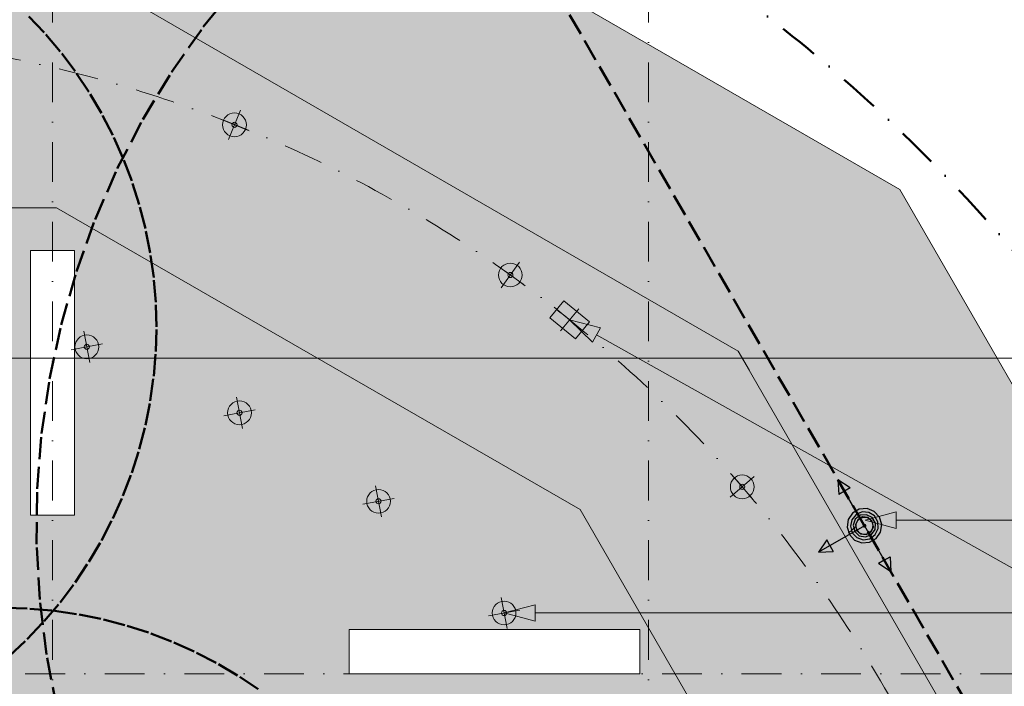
# Model space of a CAD drawing. Header units: centimetres. Extents: x -520 to 6098, y -2003 to 4462.
# Tile 21 of 52: x 1889 to 2781, y 960 to 1563. Entities that reach past the tile are written whole.
import ezdxf
from ezdxf.enums import TextEntityAlignment as Align

# ---------------------------------------------------------------- set-up
doc = ezdxf.new("R2010")
doc.units = ezdxf.units.CM
doc.header["$LTSCALE"] = 0.1
doc.header["$MEASUREMENT"] = 0
for name, pattern in [('Krawędzie ukryte', [270, 200, -70]), ('Kropki i Kreski', [720, 360, -180, 0, -180]), ('Wipeout_Contour', [1000, 0, -1000])]:
    doc.linetypes.add(name, pattern=pattern)
for name, color, linetype in [('2_stropy.K_IR', 7, 'Continuous'), ('2_ściany wewnętrzne.ISTN', 7, 'Continuous'), ('3_lądowisko.K_IR', 7, 'Continuous'), ('3_lądowisko_RMS.K_IR', 7, 'Continuous'), ('3_opisy.K_IR', 7, 'Continuous'), ('3_oświetlenie.K_IR', 7, 'Continuous'), ('4_osie.ISTN', 7, 'Continuous'), ('5_wymiary.K_IR', 7, 'Continuous')]:
    doc.layers.add(name, color=color, linetype=linetype)
doc.styles.add('GENERATED_STYLE_1', font='txt')
doc.styles.add('GENERATED_STYLE_2', font='txt')
doc.dimstyles.new('GENERATED_STYLE__11', dxfattribs={"dimtxt": 18, "dimasz": 18.357488, "dimexe": 0.18, "dimexo": 4, "dimgap": 0.09, "dimtad": 1, "dimtih": 1, "dimtoh": 1, "dimdec": 0, "dimzin": 0, "dimdsep": 46, "dimtxsty": 'GENERATED_STYLE_2', "dimblk": 'ARROWHEAD_5', "dimblk1": 'ARROWHEAD_5', "dimblk2": 'ARROWHEAD_5', "dimcen": 0.09, "dimclrd": 1, "dimclre": 1, "dimclrt": 1, "dimadec": 1, "dimazin": 0, "dimtfac": 1, "dimtdec": 4, "dimtmove": 0, "dimatfit": 3, "dimfxl": 1, "dimtolj": 1, "dimtzin": 0, "dimarcsym": 0})

# ---------------------------------------------------------------- blocks, each defined once
blk = doc.blocks.new('Strop_1_1', base_point=(1374.84, -650.02))
at = {"layer": '2_stropy.K_IR', "linetype": 'Continuous', "lineweight": 0, "true_color": 0x606060}
blk.add_hatch(color=251, dxfattribs=at).paths.add_polyline_path([(1374.84, -650.02), (1922.42, -650.02), (2396.64, -376.23), (2648.83, 60.56), (2866.13, 60.56), (2866.13, 682.16), (2649.31, 682.16), (2396.64, 1119.79), (1922.28, 1393.03), (1374.99, 1393.03), (900.62, 1119.79), (626.83, 645.57), (626.83, 97.99), (900.62, -376.23)])
at = {"layer": '2_stropy.K_IR', "color": 252, "linetype": 'Continuous', "lineweight": 9, "flags": 128}
blk.add_lwpolyline([(1374.84, -650.02), (1922.42, -650.02), (2396.64, -376.23), (2648.83, 60.56), (2866.13, 60.56), (2866.13, 682.16), (2649.31, 682.16), (2396.64, 1119.79), (1922.28, 1393.03), (1374.99, 1393.03), (900.62, 1119.79), (626.83, 645.57), (626.83, 97.99), (900.62, -376.23)], close=True, dxfattribs=at)
blk = doc.blocks.new('Strop_3_1', base_point=(1951.13, 1589.28))
at = {"color": 254, "linetype": 'Wipeout_Contour', "lineweight": 0, "ltscale": 34490.050677}
blk.add_wipeout([(1951.13, 1589.28), (1974.82, 1589.28), (2539.91, 1263.05), (2866.13, 697.99), (2866.13, 376.94), (3012.61, 377.28), (3066.13, 391.36), (3066.13, 398.89), (3066.13, 751.58), (2686.32, 1409.47), (2028.42, 1789.28), (1951.13, 1789.28)], dxfattribs=at).dxf.layer = '2_stropy.K_IR'
at = {"layer": '2_stropy.K_IR', "linetype": 'Continuous', "lineweight": 0, "true_color": 0x000000}
h = blk.add_hatch(dxfattribs=at)
h.set_pattern_fill('Siatka_sześciokątna_0001', color=18, style=0, pattern_type=2)
h.set_pattern_definition([(90, (2329.411, 1147.329), (-17.3205, 0), [10, -20]), (90, (2320.75, 1162.329), (-17.3205, 0), [10, -20]), (150, (2329.411, 1157.329), (8.66025, 15), [10, -20]), (150, (2312.09, 1157.329), (8.66025, 15), [10, -20]), (210, (2329.411, 1147.329), (-8.66025, 15), [10, -20]), (210, (2312.09, 1147.329), (-8.66025, 15), [10, -20])])
h.paths.add_polyline_path([(1951.13, 1589.28), (1974.82, 1589.28), (2539.91, 1263.05), (2866.13, 697.99), (2866.13, 376.94), (3012.61, 377.28), (3066.13, 391.36), (3066.13, 398.89), (3066.13, 751.58), (2686.32, 1409.47), (2028.42, 1789.28), (1951.13, 1789.28)])
at = {"layer": '2_stropy.K_IR', "color": 7, "linetype": 'Continuous', "lineweight": 9, "flags": 128}
blk.add_lwpolyline([(1951.13, 1589.28), (1951.13, 1789.28), (2028.42, 1789.28), (2686.32, 1409.47), (3066.13, 751.58), (3066.13, 398.89), (3066.13, 391.36), (3012.61, 377.28), (2866.13, 376.94), (2866.13, 697.99), (2539.91, 1263.05), (1974.82, 1589.28)], close=True, dxfattribs=at)
blk = doc.blocks.new('Strop_6_1', base_point=(231.13, 291.78))
at = {"layer": '2_stropy.K_IR', "linetype": 'Continuous', "lineweight": 0, "true_color": 0x3f3f3f}
blk.add_hatch(color=250, dxfattribs=at).paths.add_polyline_path([(231.13, 291.78), (431.13, 291.78), (431.13, 101.11), (431.13, 45.55), (757.36, -519.49), (1322.43, -845.71), (1974.83, -845.71), (2539.91, -519.47), (2866.13, 45.55), (2866.13, 61.38), (2649.3, 61.38), (2621.12, 12.58), (2396.64, -376.23), (1922.42, -650.02), (1374.84, -650.02), (900.62, -376.23), (626.83, 97.98), (626.83, 645.57), (900.62, 1119.79), (1374.99, 1393.03), (1922.28, 1393.03), (2396.64, 1119.79), (2649.31, 682.16), (2866.13, 682.16), (2866.13, 697.99), (2539.91, 1263.05), (1974.82, 1589.28), (1322.45, 1589.28), (757.36, 1263.05), (431.13, 697.99), (431.13, 517.23), (231.13, 517.23)])
at = {"layer": '2_stropy.K_IR', "color": 7, "linetype": 'Continuous', "lineweight": 9, "flags": 128}
for points in [[(757.36, 1263.05), (1322.45, 1589.28), (1974.82, 1589.28), (2539.91, 1263.05), (2866.13, 697.99)], [(2866.13, 682.16), (2649.31, 682.16), (2396.64, 1119.79), (1922.28, 1393.03), (1374.99, 1393.03), (900.62, 1119.79), (626.83, 645.57)]]:
    blk.add_lwpolyline(points, dxfattribs=at)
blk = doc.blocks.new('*X35')
at = {"layer": '3_lądowisko.K_IR', "linetype": 'Continuous', "lineweight": 0}
for points in [[(1972.9, 1578.84), (1997.39, 1564.7), (2011.05, 1568.36), (1992.14, 1579.28), (1974.52, 1579.28)], [(2021.89, 1550.56), (2046.38, 1536.42), (2060.04, 1540.08), (2035.55, 1554.22)], [(2070.88, 1522.28), (2095.37, 1508.14), (2109.03, 1511.8), (2084.54, 1525.94)], [(2119.87, 1494), (2144.36, 1479.85), (2158.02, 1483.51), (2133.53, 1497.66)], [(2168.86, 1465.71), (2193.36, 1451.57), (2207.02, 1455.23), (2182.52, 1469.37)], [(2217.85, 1437.43), (2242.35, 1423.29), (2256.01, 1426.95), (2231.51, 1441.09)], [(2266.84, 1409.15), (2291.34, 1395.01), (2305, 1398.67), (2280.5, 1412.81)], [(2315.83, 1380.87), (2340.33, 1366.72), (2353.99, 1370.38), (2329.49, 1384.53)], [(2364.82, 1352.58), (2389.32, 1338.44), (2402.98, 1342.1), (2378.48, 1356.24)], [(2413.81, 1324.3), (2438.31, 1310.16), (2451.97, 1313.82), (2427.47, 1327.96)], [(2462.8, 1296.02), (2487.3, 1281.88), (2500.96, 1285.54), (2476.46, 1299.68)], [(2523.8, 1270.95), (2511.8, 1267.73), (2532.59, 1255.73)]]:
    blk.add_hatch(color=2, dxfattribs=at).paths.add_polyline_path(points)
blk = doc.blocks.new('*X36')
at = {"layer": '3_lądowisko.K_IR', "linetype": 'Continuous', "lineweight": 0}
blk.add_hatch(color=2, dxfattribs=at).paths.add_polyline_path([(2523.8, 1270.95), (2532.59, 1255.73), (2539.91, 1263.05), (2525.46, 1271.4)])
blk = doc.blocks.new('*X37')
at = {"layer": '3_lądowisko.K_IR', "linetype": 'Continuous', "lineweight": 0}
blk.add_hatch(color=2, dxfattribs=at).paths.add_polyline_path([(2532.59, 1255.73), (2536.29, 1253.59), (2544.15, 1255.7), (2539.91, 1263.05)])
blk = doc.blocks.new('Ściana_17_1', base_point=(1974.82, 1589.28))
at = {"layer": '3_lądowisko.K_IR', "linetype": 'Continuous', "lineweight": 0, "true_color": 0x000000}
for points in [[(2522.59, 1273.05), (1992.14, 1579.28), (1972.14, 1579.28), (2532.59, 1255.73)], [(2522.59, 1273.05), (2532.59, 1255.73), (2539.91, 1263.05)], [(2532.59, 1255.73), (2549.9, 1245.73), (2539.91, 1263.05)]]:
    blk.add_hatch(color=18, dxfattribs=at).paths.add_polyline_path(points)
at = {"layer": '3_lądowisko.K_IR', "color": 7, "linetype": 'Continuous', "lineweight": 15, "flags": 128}
blk.add_lwpolyline([(2539.91, 1263.05), (2549.9, 1245.73)], dxfattribs=at)
at = {"layer": '3_lądowisko.K_IR', "color": 150, "lineweight": 50}
for name in ['*X35', '*X36', '*X37']:
    blk.add_blockref(name, (0, 0), dxfattribs=at)
blk = doc.blocks.new('*X39')
at = {"layer": '3_lądowisko.K_IR', "linetype": 'Continuous', "lineweight": 0}
for points in [[(2535.13, 1251.32), (2549.27, 1226.83), (2562.93, 1223.17), (2549.9, 1245.73), (2544.64, 1248.77)], [(2563.42, 1202.33), (2577.56, 1177.84), (2591.22, 1174.17), (2577.08, 1198.67)], [(2591.7, 1153.34), (2605.84, 1128.85), (2619.5, 1125.18), (2605.36, 1149.68)], [(2619.98, 1104.35), (2634.12, 1079.85), (2647.79, 1076.19), (2633.64, 1100.69)], [(2648.27, 1055.36), (2662.41, 1030.86), (2676.07, 1027.2), (2661.93, 1051.7)], [(2676.55, 1006.37), (2690.69, 981.87), (2704.35, 978.21), (2690.21, 1002.71)], [(2704.83, 957.38), (2718.98, 932.88), (2732.64, 929.22), (2718.49, 953.72)], [(2733.12, 908.39), (2747.26, 883.89), (2760.92, 880.23), (2746.78, 904.73)], [(2761.4, 859.4), (2775.54, 834.9), (2789.2, 831.24), (2775.06, 855.74)], [(2789.68, 810.41), (2803.83, 785.91), (2817.49, 782.25), (2803.34, 806.75)], [(2817.97, 761.42), (2832.11, 736.92), (2845.77, 733.26), (2831.63, 757.76)], [(2856.13, 709.78), (2846.25, 712.43), (2856.13, 695.31)]]:
    blk.add_hatch(color=2, dxfattribs=at).paths.add_polyline_path(points)
blk = doc.blocks.new('*X40')
at = {"layer": '3_lądowisko.K_IR', "linetype": 'Continuous', "lineweight": 0}
blk.add_hatch(color=2, dxfattribs=at).paths.add_polyline_path([(2856.13, 695.31), (2866.13, 697.99), (2859.91, 708.77), (2856.13, 709.78)])
blk = doc.blocks.new('*X41')
at = {"layer": '3_lądowisko.K_IR', "linetype": 'Continuous', "lineweight": 0}
blk.add_hatch(color=2, dxfattribs=at).paths.add_polyline_path([(2856.13, 695.31), (2860.39, 687.93), (2866.13, 686.39), (2866.13, 697.99)])
blk = doc.blocks.new('Ściana_18_1', base_point=(2539.91, 1263.05))
at = {"layer": '3_lądowisko.K_IR', "linetype": 'Continuous', "lineweight": 0, "true_color": 0x000000}
for points in [[(2856.13, 715.31), (2549.9, 1245.73), (2532.59, 1255.73), (2856.13, 695.31)], [(2856.13, 715.31), (2856.13, 695.31), (2866.13, 697.99)], [(2856.13, 695.31), (2866.13, 677.99), (2866.13, 697.99)]]:
    blk.add_hatch(color=18, dxfattribs=at).paths.add_polyline_path(points)
at = {"layer": '3_lądowisko.K_IR', "color": 7, "linetype": 'Continuous', "lineweight": 15, "flags": 128}
blk.add_lwpolyline([(2866.13, 697.99), (2866.13, 677.99)], dxfattribs=at)
at = {"layer": '3_lądowisko.K_IR', "color": 150, "lineweight": 50}
for name in ['*X39', '*X40', '*X41']:
    blk.add_blockref(name, (0, 0), dxfattribs=at)
blk = doc.blocks.new('Ściana_28_1', base_point=(2450.63, 971.09))
at = {"color": 254, "linetype": 'Wipeout_Contour', "lineweight": 0, "ltscale": 10090.313189}
blk.add_wipeout([(2450.63, 1011.09), (2187.55, 1011.09), (2187.55, 971.09), (2450.63, 971.09)], dxfattribs=at).dxf.layer = '2_ściany wewnętrzne.ISTN'
at = {"layer": '2_ściany wewnętrzne.ISTN', "color": 252, "linetype": 'Continuous', "lineweight": 13, "flags": 128}
for points in [[(2450.63, 1011.09), (2187.55, 1011.09)], [(2187.55, 1011.09), (2187.55, 971.09)], [(2450.63, 971.09), (2450.63, 1011.09)], [(2187.55, 971.09), (2450.63, 971.09)]]:
    blk.add_lwpolyline(points, dxfattribs=at)
blk = doc.blocks.new('Ściana_36_1', base_point=(1898.63, 1354.42))
at = {"color": 254, "linetype": 'Wipeout_Contour', "lineweight": 0, "ltscale": 9134.867651}
blk.add_wipeout([(1898.63, 1354.42), (1898.63, 1114.56), (1938.63, 1114.56), (1938.63, 1354.42)], dxfattribs=at).dxf.layer = '2_ściany wewnętrzne.ISTN'
at = {"layer": '2_ściany wewnętrzne.ISTN', "color": 252, "linetype": 'Continuous', "lineweight": 13, "flags": 128}
for points in [[(1898.63, 1354.42), (1898.63, 1114.56)], [(1938.63, 1354.42), (1898.63, 1354.42)], [(1938.63, 1114.56), (1938.63, 1354.42)], [(1898.63, 1114.56), (1938.63, 1114.56)]]:
    blk.add_lwpolyline(points, dxfattribs=at)
blk = doc.blocks.new('Standardowy znacznik osi[17]_1', base_point=(1918.63, -1423.37))
at = {"layer": '4_osie.ISTN', "color": 252, "linetype": 'Kropki i Kreski', "lineweight": 0}
blk.add_line((1918.63, -1323.37), (1918.63, 2396.64), dxfattribs=at)
at = {"layer": '4_osie.ISTN', "color": 252, "lineweight": 0, "style": 'GENERATED_STYLE_1'}
for tag, p in [('AC_MarkerText_1_1', (1918.63, 2538.34)), ('AC_MarkerText_1_0', (1918.63, -1461.66))]:
    blk.add_attdef(tag, text='', height=35, rotation=360, dxfattribs=at).set_placement(p, align=Align.MIDDLE_CENTER)
blk = doc.blocks.new('Standardowy znacznik osi[18]_1', base_point=(2458.63, -1423.37))
at = {"layer": '4_osie.ISTN', "color": 252, "linetype": 'Kropki i Kreski', "lineweight": 0}
blk.add_line((2458.63, -1323.37), (2458.63, 2396.64), dxfattribs=at)
at = {"layer": '4_osie.ISTN', "color": 252, "lineweight": 0, "style": 'GENERATED_STYLE_1'}
for tag, p in [('AC_MarkerText_1_1', (2458.63, 2538.64)), ('AC_MarkerText_1_0', (2458.63, -1461.36))]:
    blk.add_attdef(tag, text='', height=35, rotation=360, dxfattribs=at).set_placement(p, align=Align.MIDDLE_CENTER)
blk = doc.blocks.new('Standardowy znacznik osi[21]_1', base_point=(3832.51, 971.09))
at = {"layer": '4_osie.ISTN', "color": 252, "linetype": 'Kropki i Kreski', "lineweight": 0}
blk.add_line((3732.51, 971.09), (-339.9, 971.09), dxfattribs=at)
at = {"layer": '4_osie.ISTN', "color": 252, "lineweight": 0, "style": 'GENERATED_STYLE_1'}
for tag, p in [('AC_MarkerText_1_1', (-479.9, 973.09)), ('AC_MarkerText_1_0', (3872.51, 973.09))]:
    blk.add_attdef(tag, text='', height=35, rotation=360, dxfattribs=at).set_placement(p, align=Align.MIDDLE_CENTER)
blk = doc.blocks.new('Naświetlacz - lampa')
at = {"layer": '3_oświetlenie.K_IR', "color": 7, "linetype": 'Continuous', "lineweight": 15}
for p, q in [((33, 23), (3, 23)), ((3, 23), (3, 3)), ((18, 26), (18, 0)), ((33, 3), (33, 23)), ((36, 13), (0, 13)), ((3, 3), (33, 3))]:
    blk.add_line(p, q, dxfattribs=at)
blk = doc.blocks.new('FATO - Lampa')
at = {"layer": '3_oświetlenie.K_IR', "color": 94, "linetype": 'Continuous', "lineweight": 15}
for p, q in [((14.38, 28.77), (14.38, 0)), ((28.77, 14.38), (0, 14.38))]:
    blk.add_line(p, q, dxfattribs=at)
for radius in [10.75, 2.3]:
    blk.add_circle((14.38, 14.38), radius, dxfattribs=at)
blk = doc.blocks.new('Wypełnienie_9_1', base_point=(0, 180))
at = {"layer": '3_lądowisko.K_IR', "linetype": 'Continuous', "lineweight": 0}
h = blk.add_hatch(color=2, dxfattribs=at)
h.paths.add_polyline_path([(2322.91, 410.71, 1), (974.35, 348.44, 1)])
h.paths.add_polyline_path([(2272.97, 408.4, -1), (1024.3, 350.75, -1)], flags=0)
blk = doc.blocks.new('Wypełnienie_13_1', base_point=(0, 180))
at = {"layer": '3_lądowisko.K_IR', "linetype": 'Continuous', "lineweight": 0, "true_color": 0xffffff}
blk.add_hatch(color=7, dxfattribs=at).paths.add_polyline_path([(1762.53, 1498.94), (1759.63, 1469.07, -0.033781), (1905.31, 1444.19), (1912.49, 1473.32, 0.033847)])
blk = doc.blocks.new('Wypełnienie_14_1', base_point=(0, 180))
at = {"layer": '3_lądowisko.K_IR', "linetype": 'Continuous', "lineweight": 0, "true_color": 0xffffff}
blk.add_hatch(color=7, dxfattribs=at).paths.add_polyline_path([(2027.06, 1439.13), (2017.1, 1410.84, -0.033781), (2152.6, 1351.81), (2166.54, 1378.38, 0.033847)])
blk = doc.blocks.new('Wypełnienie_15_1', base_point=(0, 180))
at = {"layer": '3_lądowisko.K_IR', "linetype": 'Continuous', "lineweight": 0, "true_color": 0xffffff}
blk.add_hatch(color=7, dxfattribs=at).paths.add_polyline_path([(2269.59, 1317.76), (2253.15, 1292.67, -0.033781), (2370.58, 1202.94), (2390.48, 1225.39, 0.033847)])
blk = doc.blocks.new('Wypełnienie_16_1', base_point=(0, 180))
at = {"layer": '3_lądowisko.K_IR', "linetype": 'Continuous', "lineweight": 0, "true_color": 0xffffff}
blk.add_hatch(color=7, dxfattribs=at).paths.add_polyline_path([(2476.03, 1141.88), (2454.06, 1121.45, -0.033781), (2546.61, 1006.22), (2571.3, 1023.26, 0.033847)])
blk = doc.blocks.new('Wypełnienie_48_1', base_point=(0, 180))
at = {"layer": '3_lądowisko_RMS.K_IR', "linetype": 'Continuous', "lineweight": 0, "true_color": 0xbdbbb9}
blk.add_hatch(color=9, dxfattribs=at).paths.add_polyline_path([(2655.16, 1097.56), (2657.98, 1098.52), (2660.44, 1100.95), (2661.55, 1103.54), (2661.66, 1106.31), (2660.61, 1108.84), (2655.31, 1105.64), (2655.44, 1105.12), (2655.27, 1104.49), (2654.71, 1103.98), (2654.17, 1103.85), (2653.53, 1104.02), (2652.92, 1104.4), (2647.57, 1101.31), (2649.53, 1099.07), (2652.2, 1097.76), (2654.8, 1097.59)])
blk = doc.blocks.new('Wypełnienie_49_1', base_point=(0, 180))
at = {"layer": '3_lądowisko_RMS.K_IR', "linetype": 'Continuous', "lineweight": 0, "true_color": 0xbdbbb9}
blk.add_hatch(color=9, dxfattribs=at).paths.add_polyline_path([(2647.57, 1101.31), (2653.02, 1104.6), (2652.9, 1105.12), (2653.07, 1105.76), (2653.62, 1106.26), (2654.17, 1106.39), (2654.8, 1106.22), (2655.41, 1105.84), (2660.71, 1109), (2658.67, 1111.24), (2655.99, 1112.49), (2652.75, 1112.53), (2650.36, 1111.72), (2647.89, 1109.29), (2646.81, 1107.09), (2646.68, 1103.93)])
blk = doc.blocks.new('Wypełnienie_50_1', base_point=(0, 180))
at = {"layer": '3_lądowisko_RMS.K_IR', "linetype": 'Continuous', "lineweight": 0, "true_color": 0xbdbbb9}
blk.add_hatch(color=9, dxfattribs=at).paths.add_polyline_path([(2654.5, 1103.89), (2655.35, 1104.79), (2655.3, 1105.35), (2654.59, 1106.28), (2653.84, 1106.3), (2653.27, 1106.02), (2653.07, 1104.57), (2653.54, 1104.15), (2654.17, 1103.98)])
blk = doc.blocks.new('Polilinia_5_1', base_point=(3530.94, 1110.21))
at = {"layer": '3_opisy.K_IR', "linetype": 'Continuous', "lineweight": 0, "true_color": 0x000000}
blk.add_hatch(color=18, dxfattribs=at).paths.add_polyline_path([(2654.86, 1110.21), (2682.85, 1102.71), (2682.85, 1117.71)])
at = {"layer": '3_opisy.K_IR', "color": 7, "linetype": 'Continuous', "lineweight": 15}
for p, q in [((2654.86, 1110.21), (2682.85, 1117.71)), ((2682.85, 1117.71), (2682.85, 1102.71)), ((2654.86, 1110.21), (2682.85, 1102.71))]:
    blk.add_line(p, q, dxfattribs=at)
at = {"layer": '3_opisy.K_IR', "color": 7, "linetype": 'Continuous', "lineweight": 15, "flags": 128}
blk.add_lwpolyline([(3530.94, 1110.21), (2682.85, 1110.21)], dxfattribs=at)
blk = doc.blocks.new('Polilinia_9_1', base_point=(3510.95, 1256.89))
at = {"layer": '3_opisy.K_IR', "color": 7, "linetype": 'Continuous', "lineweight": 15, "flags": 128}
blk.add_lwpolyline([(3510.95, 1256.89), (1664.22, 1256.89)], dxfattribs=at)
blk = doc.blocks.new('Polilinia_12_1', base_point=(3530.94, 893.18))
at = {"layer": '3_opisy.K_IR', "linetype": 'Continuous', "lineweight": 0, "true_color": 0x000000}
blk.add_hatch(color=18, dxfattribs=at).paths.add_polyline_path([(2387.09, 1291.5), (2407.84, 1271.27), (2415.18, 1284.36)])
at = {"layer": '3_opisy.K_IR', "color": 7, "linetype": 'Continuous', "lineweight": 15}
for p, q in [((2387.09, 1291.5), (2415.18, 1284.36)), ((2387.09, 1291.5), (2407.84, 1271.27)), ((2415.18, 1284.36), (2407.84, 1271.27))]:
    blk.add_line(p, q, dxfattribs=at)
at = {"layer": '3_opisy.K_IR', "color": 7, "linetype": 'Continuous', "lineweight": 0, "flags": 128}
blk.add_lwpolyline([(3530.94, 893.18), (3097.65, 893.18), (2411.51, 1277.81)], dxfattribs=at)
blk = doc.blocks.new('Polilinia_16_1', base_point=(3530.94, 1026.12))
at = {"layer": '3_opisy.K_IR', "linetype": 'Continuous', "lineweight": 0, "true_color": 0x000000}
blk.add_hatch(color=18, dxfattribs=at).paths.add_polyline_path([(2327.76, 1026.12), (2355.75, 1018.62), (2355.75, 1033.62)])
at = {"layer": '3_opisy.K_IR', "color": 7, "linetype": 'Continuous', "lineweight": 15}
for p, q in [((2327.76, 1026.12), (2355.75, 1033.62)), ((2327.76, 1026.12), (2355.75, 1018.62)), ((2355.75, 1033.62), (2355.75, 1018.62))]:
    blk.add_line(p, q, dxfattribs=at)
at = {"layer": '3_opisy.K_IR', "color": 7, "linetype": 'Continuous', "lineweight": 15, "flags": 128}
blk.add_lwpolyline([(3530.94, 1026.12), (3215.68, 1026.12), (2355.75, 1026.12)], dxfattribs=at)
blk = doc.blocks.new('*D517')
at = {"layer": '5_wymiary.K_IR', "linetype": 'Continuous', "lineweight": 0}
for points in [[(1581.53, 471.52), (1563.78, 463.92), (1569.96, 456.06)], [(1687.46, 256.79), (1668.15, 257.02), (1670.62, 247.33)]]:
    blk.add_hatch(color=1, dxfattribs=at).paths.add_polyline_path(points)
at = {"layer": '5_wymiary.K_IR', "color": 1, "linetype": 'Continuous', "lineweight": 0}
for p, q in [((1581.53, 471.52), (1563.78, 463.92)), ((1569.96, 456.06), (1563.78, 463.92)), ((1581.53, 471.52), (1569.96, 456.06)), ((1687.46, 256.79), (1668.15, 257.02)), ((1670.62, 247.33), (1668.15, 257.02)), ((1687.46, 256.79), (1670.62, 247.33))]:
    blk.add_line(p, q, dxfattribs=at)
blk.add_arc((1648.63, 371.13), 120.75, 132.62114, 279.89507, dxfattribs=at)
at = {"color": 254, "linetype": 'Wipeout_Contour', "lineweight": 0, "ltscale": 6081.778047}
blk.add_wipeout([(1449.06, 297.03), (1527.92, 297.03), (1527.92, 322.46), (1449.06, 322.46)], dxfattribs=at).dxf.layer = '5_wymiary.K_IR'
at = {"layer": '5_wymiary.K_IR', "color": 1, "lineweight": 0, "insert": (1452.78, 300.75), "char_height": 18, "attachment_point": 7, "style": 'GENERATED_STYLE_2'}
blk.add_mtext('\\A1;{\\pql;\\fArial|b0|i1|c238|p38;165,0°}', dxfattribs=at)
blk = doc.blocks.new('ARROWHEAD_5')
at = {"linetype": 'Continuous', "lineweight": 0}
blk.add_hatch(color=0, dxfattribs=at).paths.add_polyline_path([(-1, 0.2679), (0, 0), (-1, -0.2679)])
at = {"color": 0, "linetype": 'Continuous', "lineweight": 0}
blk.add_line((0, 0), (-1, 0), dxfattribs=at)

msp = doc.modelspace()

# ---------------------------------------------------------------- block references
at = {"layer": '2_stropy.K_IR', "color": 252, "linetype": 'Continuous', "lineweight": 0}
msp.add_blockref('Strop_1_1', (1374.84, -650.02), dxfattribs=at)
at = {"layer": '3_lądowisko.K_IR', "color": 255, "linetype": 'Continuous', "lineweight": 0}
msp.add_blockref('Wypełnienie_13_1', (0, 180), dxfattribs=at)

# ---------------------------------------------------------------- next in the draw order: block references
at = {"layer": '2_stropy.K_IR', "color": 7, "linetype": 'Continuous', "lineweight": 9}
msp.add_blockref('Strop_3_1', (1951.13, 1589.28), dxfattribs=at)

# ---------------------------------------------------------------- next in the draw order: linework, layer by layer
at = {"layer": '3_lądowisko_RMS.K_IR', "color": 7, "linetype": 'Continuous', "lineweight": 30}
for points in [[(2654.17, 1105.12), (2630.14, 1146.73)], [(2641.35, 1139.33), (2630.14, 1146.73)], [(2630.14, 1146.73), (2630.95, 1133.32)], [(2641.35, 1139.33), (2630.95, 1133.32)], [(2654.17, 1105.12), (2612.56, 1081.1)], [(2654.17, 1105.12), (2678.19, 1063.51)], [(2619.96, 1092.3), (2612.56, 1081.1)], [(2622.96, 1087.1), (2619.96, 1092.3)], [(2612.56, 1081.1), (2625.96, 1081.9)], [(2622.96, 1087.1), (2625.96, 1081.9)], [(2672.18, 1073.91), (2666.98, 1070.91)], [(2678.19, 1063.51), (2666.98, 1070.91)], [(2672.18, 1073.91), (2677.39, 1076.92)], [(2677.39, 1076.92), (2678.19, 1063.51)]]:
    msp.add_lwpolyline(points, dxfattribs=at)
for points in [[(2640.56, 1097.26), (2645.31, 1092.13), (2651.82, 1089.58), (2658.8, 1090.1), (2664.86, 1093.6), (2668.8, 1099.38), (2669.84, 1106.29), (2667.78, 1112.98), (2663.02, 1118.11), (2656.51, 1120.66), (2649.53, 1120.14), (2643.48, 1116.64), (2639.54, 1110.86), (2638.49, 1103.95)], [(2643.14, 1098.75), (2647.36, 1094.36), (2653.14, 1092.42), (2659.16, 1093.4), (2664.03, 1097.06), (2666.65, 1102.57), (2666.4, 1108.66), (2663.35, 1113.94), (2658.2, 1117.2), (2652.12, 1117.69), (2646.52, 1115.3), (2642.66, 1110.58), (2641.44, 1104.61)], [(2645.37, 1100.04), (2649.51, 1096.09), (2655.13, 1095.01), (2660.44, 1097.14), (2663.76, 1101.8), (2664.04, 1107.51), (2661.18, 1112.47), (2656.09, 1115.09), (2650.39, 1114.55), (2645.9, 1111.01), (2644.02, 1105.6)], [(2647.09, 1101.04), (2650.85, 1097.66), (2655.87, 1097.13), (2660.24, 1099.65), (2662.29, 1104.27), (2661.24, 1109.2), (2657.49, 1112.58), (2652.47, 1113.11), (2648.1, 1110.59), (2646.04, 1105.97)]]:
    msp.add_lwpolyline(points, close=True, dxfattribs=at)
at = {"layer": '3_lądowisko_RMS.K_IR', "color": 1, "linetype": 'Continuous', "lineweight": 0}
for points in [[(2647.57, 1101.31), (2646.61, 1104.13), (2646.81, 1107.09), (2648.12, 1109.76), (2650.36, 1111.72), (2653.17, 1112.68), (2656.14, 1112.48), (2658.81, 1111.17), (2660.77, 1108.93)], [(2647.57, 1101.31), (2646.61, 1104.13), (2646.81, 1107.09), (2648.12, 1109.76), (2648.79, 1110.35)], [(2660.77, 1108.93), (2661.72, 1106.12), (2661.53, 1103.15), (2660.21, 1100.48), (2657.98, 1098.52), (2655.16, 1097.56), (2652.2, 1097.76), (2649.53, 1099.07), (2647.57, 1101.31)], [(2660.77, 1108.93), (2661.72, 1106.12), (2661.53, 1103.15), (2660.21, 1100.48), (2657.98, 1098.52), (2655.16, 1097.56), (2652.2, 1097.76), (2649.53, 1099.07), (2647.57, 1101.31)], [(2648.92, 1110.46), (2650.36, 1111.72), (2653.17, 1112.68), (2656.14, 1112.48), (2658.81, 1111.17), (2660.77, 1108.93)], [(2653.07, 1104.49), (2652.94, 1104.79), (2652.9, 1105.12), (2652.94, 1105.45), (2653.07, 1105.76), (2653.27, 1106.02), (2653.53, 1106.22), (2653.84, 1106.35), (2654.17, 1106.39), (2654.5, 1106.35), (2654.8, 1106.22), (2655.07, 1106.02), (2655.27, 1105.76)], [(2655.27, 1105.76), (2655.07, 1106.02), (2654.8, 1106.22), (2654.5, 1106.35), (2654.17, 1106.39), (2653.84, 1106.35), (2653.53, 1106.22), (2653.27, 1106.02), (2653.07, 1105.76), (2652.94, 1105.45), (2652.9, 1105.12), (2652.94, 1104.79), (2653.07, 1104.49)], [(2655.27, 1105.76), (2655.39, 1105.45), (2655.44, 1105.12), (2655.39, 1104.79), (2655.27, 1104.49), (2655.07, 1104.22), (2654.8, 1104.02), (2654.5, 1103.89), (2654.17, 1103.85), (2653.84, 1103.89), (2653.53, 1104.02), (2653.27, 1104.22), (2653.07, 1104.49)], [(2653.07, 1104.49), (2653.27, 1104.22), (2653.53, 1104.02), (2653.84, 1103.89), (2654.17, 1103.85), (2654.5, 1103.89), (2654.8, 1104.02), (2655.07, 1104.22), (2655.27, 1104.49), (2655.39, 1104.79), (2655.44, 1105.12), (2655.39, 1105.45), (2655.27, 1105.76)]]:
    msp.add_lwpolyline(points, dxfattribs=at)
at = {"layer": '3_lądowisko_RMS.K_IR', "color": 253, "linetype": 'Continuous', "lineweight": 0, "true_color": 0xaaaaaa}
msp.add_lwpolyline([(2639.77, 1098.46), (2646.66, 1104.81)], dxfattribs=at)
at = {"layer": '3_lądowisko_RMS.K_IR', "color": 150, "linetype": 'Krawędzie ukryte', "lineweight": 50}
msp.add_lwpolyline([(2104.87, 957.08), (2086.21, 969.54), (2066.88, 980.94), (2046.94, 991.24), (2026.46, 1000.41), (2005.5, 1008.41), (1984.12, 1015.22), (1962.39, 1020.83), (1940.38, 1025.21), (1918.16, 1028.34), (1895.8, 1030.23), (1873.37, 1030.86)], dxfattribs=at)
at = {"layer": '3_oświetlenie.K_IR', "color": 252, "linetype": 'Continuous', "lineweight": 15}
for p, q in [((1952.43, 1252.94), (1947.14, 1281.22)), ((2090.71, 1193.23), (2085.42, 1221.51)), ((2102.2, 1210.01), (2073.92, 1204.73)), ((2216.65, 1113.09), (2211.36, 1141.37)), ((2228.15, 1129.87), (2199.87, 1124.58)), ((2341.9, 1028.77), (2313.62, 1023.48))]:
    msp.add_line(p, q, dxfattribs=at)
for centre, radius in [((1949.79, 1267.08), 2.3), ((2088.06, 1207.37), 10.75), ((2088.06, 1207.37), 2.3), ((2214.01, 1127.23), 10.75), ((2214.01, 1127.23), 2.3), ((2327.76, 1026.12), 2.3)]:
    msp.add_circle(centre, radius, dxfattribs=at)

# ---------------------------------------------------------------- next in the draw order: block references
at = {"layer": '2_stropy.K_IR', "color": 7, "linetype": 'Continuous', "lineweight": 9}
msp.add_blockref('Strop_6_1', (231.13, 291.78), dxfattribs=at)
at = {"layer": '3_lądowisko.K_IR', "color": 150, "lineweight": 50}
for name, p in [('Ściana_17_1', (1974.82, 1589.28)), ('Ściana_18_1', (2539.91, 1263.05))]:
    msp.add_blockref(name, p, dxfattribs=at)
at = {"layer": '3_lądowisko.K_IR', "color": 255, "linetype": 'Continuous', "lineweight": 0}
for name in ['Wypełnienie_14_1', 'Wypełnienie_15_1']:
    msp.add_blockref(name, (0, 180), dxfattribs=at)
at = {"layer": '3_lądowisko_RMS.K_IR', "color": 252, "linetype": 'Continuous', "lineweight": 0}
for name in ['Wypełnienie_49_1', 'Wypełnienie_48_1', 'Wypełnienie_50_1']:
    msp.add_blockref(name, (0, 180), dxfattribs=at)
at = {"layer": '3_opisy.K_IR', "color": 7, "linetype": 'Continuous', "lineweight": 15}
for name, p in [('Polilinia_5_1', (3530.94, 1110.21)), ('Polilinia_16_1', (3530.94, 1026.12))]:
    msp.add_blockref(name, p, dxfattribs=at)
at = {"layer": '3_oświetlenie.K_IR', "color": 190, "linetype": 'Continuous', "lineweight": 50, "zscale": 100}
for name, p, xscale, rotation in [('FATO - Lampa', (2075.46, 1486.73), -1, 158.3732979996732), ('FATO - Lampa', (2330.04, 1352.17), -0.9999999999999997, 144.5270964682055), ('Naświetlacz - lampa', (2392.76, 1270.03), -1, 320.609940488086), ('FATO - Lampa', (2545.01, 1160.59), -1, 130.6808949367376)]:
    msp.add_blockref(name, p, dxfattribs=dict(at, xscale=xscale, rotation=rotation))

# ---------------------------------------------------------------- next in the draw order: block references
at = {"layer": '2_ściany wewnętrzne.ISTN', "color": 252, "lineweight": 0}
for name, p in [('Ściana_36_1', (1898.63, 1354.42)), ('Ściana_28_1', (2450.63, 971.09))]:
    msp.add_blockref(name, p, dxfattribs=at)

# ---------------------------------------------------------------- next in the draw order: linework, layer by layer
at = {"layer": '3_lądowisko.K_IR', "color": 1, "linetype": 'Kropki i Kreski', "lineweight": 50}
msp.add_circle((1648.63, 379.57), 1500, dxfattribs=at)
at = {"layer": '3_lądowisko_RMS.K_IR', "color": 1, "linetype": 'Krawędzie ukryte', "lineweight": 50}
for points in [[(2279.13, 1754.71), (3029.21, 455.53)], [(1922.63, 939.38), (1913.19, 988.61), (1907.06, 1038.36), (1904.27, 1088.41), (1904.83, 1138.53), (1908.74, 1188.51), (1915.97, 1238.11), (1926.5, 1287.12), (1940.28, 1335.32), (1957.25, 1382.49), (1977.34, 1428.42), (2000.44, 1472.9), (2026.47, 1515.74), (2055.29, 1556.75), (2086.8, 1595.74)]]:
    msp.add_lwpolyline(points, dxfattribs=at)
at = {"layer": '3_lądowisko_RMS.K_IR', "color": 150, "linetype": 'Krawędzie ukryte', "lineweight": 50}
for points in [[(2012.86, 1285.18), (2012.23, 1307.61), (2010.35, 1329.97), (2007.21, 1352.19), (2002.83, 1374.2), (1997.23, 1395.92), (1990.41, 1417.3), (1982.41, 1438.27), (1973.25, 1458.75), (1962.95, 1478.69), (1951.55, 1498.01), (1939.08, 1516.67), (1925.59, 1534.6), (1911.11, 1551.74), (1895.69, 1568.05)], [(1879.39, 986.89), (1895.69, 1002.3), (1911.11, 1018.61), (1925.59, 1035.75), (1939.08, 1053.68), (1951.55, 1072.34), (1962.95, 1091.67), (1973.25, 1111.61), (1982.41, 1132.09), (1990.41, 1153.05), (1997.23, 1174.43), (2002.83, 1196.16), (2007.21, 1218.17), (2010.35, 1240.39), (2012.23, 1262.75), (2012.86, 1285.18)]]:
    msp.add_lwpolyline(points, dxfattribs=at)
at = {"layer": '3_oświetlenie.K_IR', "color": 252, "linetype": 'Continuous', "lineweight": 15}
for p, q in [((1963.93, 1269.72), (1935.65, 1264.43)), ((2330.4, 1011.98), (2325.11, 1040.26))]:
    msp.add_line(p, q, dxfattribs=at)
at = {"layer": '3_oświetlenie.K_IR', "color": 7, "linetype": 'Kropki i Kreski', "lineweight": 0}
msp.add_circle((1648.63, 371.13), 1180, dxfattribs=at)
at = {"layer": '3_oświetlenie.K_IR', "color": 252, "linetype": 'Continuous', "lineweight": 15}
for centre in [(1949.79, 1267.08), (2327.76, 1026.12)]:
    msp.add_circle(centre, 10.75, dxfattribs=at)

# ---------------------------------------------------------------- next in the draw order: block references
at = {"layer": '3_lądowisko.K_IR', "color": 255, "linetype": 'Continuous', "lineweight": 0}
msp.add_blockref('Wypełnienie_16_1', (0, 180), dxfattribs=at)
at = {"layer": '3_lądowisko.K_IR', "color": 2, "linetype": 'Continuous', "lineweight": 0}
msp.add_blockref('Wypełnienie_9_1', (0, 180), dxfattribs=at)
at = {"layer": '3_opisy.K_IR', "color": 7, "linetype": 'Continuous', "lineweight": 0}
msp.add_blockref('Polilinia_12_1', (3530.94, 893.18), dxfattribs=at)
at = {"layer": '3_opisy.K_IR', "color": 7, "linetype": 'Continuous', "lineweight": 15}
msp.add_blockref('Polilinia_9_1', (3510.95, 1256.89), dxfattribs=at)
at = {"layer": '4_osie.ISTN', "color": 252, "linetype": 'Continuous', "lineweight": 0}
for name, p in [('Standardowy znacznik osi[17]_1', (1918.63, -1423.37)), ('Standardowy znacznik osi[18]_1', (2458.63, -1423.37)), ('Standardowy znacznik osi[21]_1', (3832.51, 971.09))]:
    msp.add_blockref(name, p, dxfattribs=at)

# ---------------------------------------------------------------- next in the draw order: dimensions: what is measured, and where the dimension line sits
at = {"layer": '5_wymiary.K_IR', "color": 1, "linetype": 'Continuous', "lineweight": 0}
dim = msp.add_angular_dim_3p(base=(1540.34, 317.71), center=(1648.63, 371.13), p1=(255.26, 2455.82), p2=(2454.97, -2003.15), dimstyle='GENERATED_STYLE__11', dxfattribs=at)
dim.commit()
dim.dimension.update_dxf_attribs({"geometry": '*D517', "text_midpoint": (1487.85, 309.75), "dimtype": 165})

doc.saveas('drawing.dxf')
